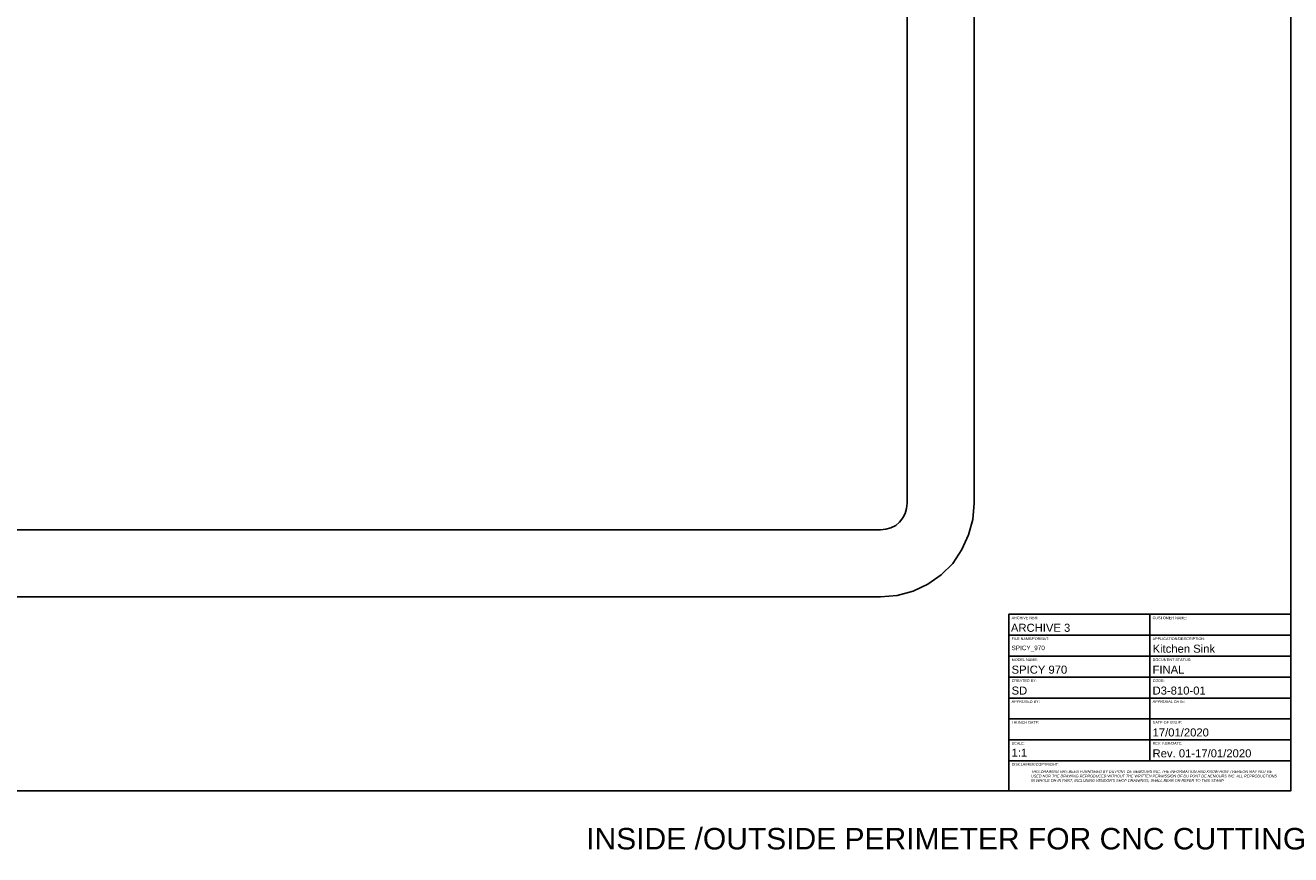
# Model space of a CAD drawing. Header units: millimetres. Extents: x 311 to 2694, y -2066 to 503.
# Tile 2 of 7: x 1452 to 1923, y -2066 to -1757. Entities that reach past the tile are written whole.
import ezdxf

# ---------------------------------------------------------------- set-up
doc = ezdxf.new("R2010")
doc.units = ezdxf.units.MM
doc.layers.add('Capa 1', color=7, linetype='Continuous')
doc.layers.add('DUPONT CARTIGLIO', color=7, linetype='Continuous')
doc.styles.add('DUPONT SMALL TEXT', font='arial.ttf', dxfattribs={"height": 5})
doc.styles.get("Standard").update_dxf_attribs({"font": 'arial.ttf'})

msp = doc.modelspace()

# ---------------------------------------------------------------- linework, layer by layer
at = {"layer": 'Capa 1', "lineweight": 25}
for points in [[(1780.21, -1554.82), (1780.21, -1934.94)], [(1805.26, -1934.94), (1805.26, -1554.82)], [(1770.33, -1969.86), (1776.51, -1969.34), (1782.5, -1967.75), (1787.97, -1965.1), (1792.91, -1961.57), (1797.32, -1957.34), (1800.67, -1952.23), (1803.14, -1946.76), (1804.73, -1940.94), (1805.26, -1934.94)], [(1770.33, -1944.82), (1772.27, -1944.64), (1774.21, -1944.11), (1775.98, -1943.23), (1777.39, -1941.99), (1778.62, -1940.41), (1779.51, -1938.82), (1780.03, -1936.88), (1780.21, -1934.94)], [(1770.33, -1944.82), (1260.22, -1944.82)], [(1260.22, -1969.86), (1770.33, -1969.86)]]:
    msp.add_lwpolyline(points, dxfattribs=at)
at = {"layer": 'DUPONT CARTIGLIO'}
for p, q in [((1870.59, -1976.31), (1870.59, -2030.87)), ((1818.08, -1984.11), (1923.1, -1984.11)), ((1818.08, -1991.9), (1923.1, -1991.9)), ((1818.08, -1999.69), (1923.1, -1999.69)), ((1818.08, -2007.49), (1923.1, -2007.49)), ((1818.08, -2015.28), (1923.1, -2015.28)), ((1818.08, -2023.07), (1923.1, -2023.07)), ((1818.08, -2030.87), (1923.1, -2030.87))]:
    msp.add_line(p, q, dxfattribs=at)
msp.add_lwpolyline([(1082.1, -1448.06), (1923.1, -1448.06), (1923.1, -2042.06), (1082.1, -2042.06), (1082.1, -1448.06)], dxfattribs=at)
msp.add_lwpolyline([(1818.08, -1976.31), (1923.1, -1976.31), (1923.1, -2042.06), (1818.08, -2042.06)], close=True, dxfattribs=at)

# ---------------------------------------------------------------- texts
at = {"insert": (1819.12, -1987.97), "char_height": 1.7, "width": 81.1071, "attachment_point": 1}
msp.add_mtext('SPICY_970', dxfattribs=at)
at = {"layer": 'DUPONT CARTIGLIO', "attachment_point": 1, "style": 'DUPONT SMALL TEXT'}
for s, width, insert, char_height in [('ARCHIVE NBR:', 20.5921, (1819.16, -1977.13), 1), ('CUSTOMER NAME:', 20.5921, (1871.67, -1977.13), 1), ('ARCHIVE 3', 94.0333, (1818.89, -1979.83), 3), ('FILE NAME/FORMAT:', 20.5921, (1819.17, -1984.92), 1), ('APPLICATION/DESCRIPTION:', 20.5921, (1871.68, -1984.92), 1), ('Kitchen Sink', 94.0333, (1871.66, -1987.62), 3), ('MODEL NAME:', 20.5921, (1819.17, -1992.71), 1), ('DOCUMENT STATUS:', 20.5921, (1871.68, -1992.71), 1), ('SPICY 970', 94.0333, (1819.14, -1995.42), 3), ('FINAL', 94.0333, (1871.65, -1995.42), 3), ('CREATED BY:', 20.5921, (1819.17, -2000.5), 1), ('CODE:', 20.5921, (1871.68, -2000.5), 1), ('SD', 94.0333, (1819.14, -2003.21), 3), ('D3-810-01', 94.0333, (1871.65, -2003.21), 3), ('APPROVED BY:', 20.5921, (1819.17, -2008.3), 1), ('APPROVAL DATE:', 20.5921, (1871.67, -2008.3), 1), ('LAUNCH DATE:', 20.5921, (1819.18, -2016.09), 1), ('DATE OF ISSUE:', 20.5921, (1871.67, -2016.09), 1), ('17/01/2020', 94.0333, (1871.66, -2018.8), 3), ('SCALE:', 20.5921, (1819.18, -2023.88), 1), ('1:1', 94.0333, (1819.14, -2026.33), 3), ('REV. NBR/DATE:', 20.5921, (1871.68, -2023.88), 1), ('Rev. 01-17/01/2020', 94.0333, (1871.65, -2026.59), 3), ('DISCLAIMER/COPYRIGHT:', 20.5921, (1819.18, -2031.68), 1), ("\\pl6;{\\fArial|b0|i1|c0|p34;THIS DRAWING HAS BEEN FURNISHED BY DU PONT DE NEMOURS INC. THE INFORMATION AND KNOW-HOW THEREON MAY NOT BE USED NOR THE DRAWING REPRODUCED WITHOUT THE WRITTEN PERMISSION OF DU PONT DE NEMOURS INC. ALL REPRODUCTIONS IN WHOLE OR IN PART, INCLUDING VENDOR'S SHOP DRAWINGS, SHALL BEAR OR REFER TO THIS STAMP}", 97.3971, (1820.42, -2034.37), 1), ('{\\C256;INSIDE /OUTSIDE PERIMETER FOR CNC CUTTING}', 384.3648, (1660.69, -2055.88), 8)]:
    msp.add_mtext_dynamic_manual_height_columns(s, width=width, gutter_width=25, heights=[0], dxfattribs=dict(at, insert=insert, char_height=char_height))

doc.saveas('drawing.dxf')
